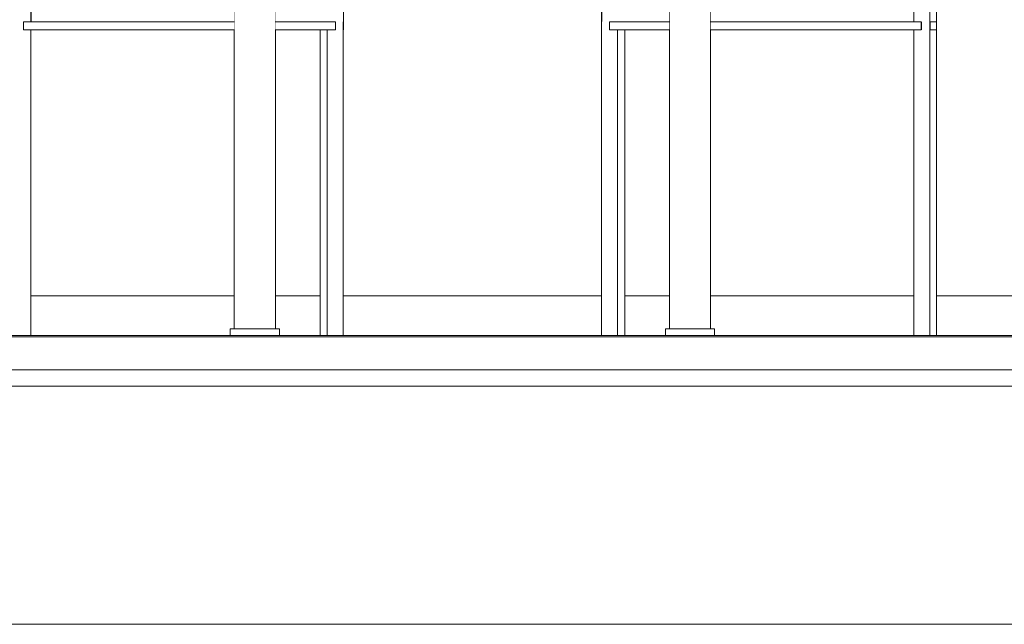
# Model space of a CAD drawing. Header units: millimetres. Extents: x -30280 to 100171, y -17460 to 4378.
# Tile 117 of 136: x 67656 to 68855, y -13810 to -13074. Entities that reach past the tile are written whole.
import ezdxf

# ---------------------------------------------------------------- set-up
doc = ezdxf.new("R2010")
doc.units = ezdxf.units.MM
doc.header["$MEASUREMENT"] = 0
doc.linetypes.add('Wipeout_Contour', pattern=[1000, 0, -1000])
for name, color, linetype in [('10_ESTR_Fotjats', 7, 'Continuous'), ('Nuevo_09_EI_Mobiliari general', 7, 'Continuous'), ('Nuevo_14_PAV_Soft Light Grey 0554', 7, 'Continuous'), ('Nuevo_Ventanas Archicad', 7, 'Continuous')]:
    doc.layers.add(name, color=color, linetype=linetype)
for name, color, linetype, lineweight in [('10_ESTR_Fotjats_Pluma_Nº__1', 7, 'Continuous', 5), ('Nuevo_09_EI_Mobiliari general_Pluma_Nº__1', 7, 'Continuous', 5), ('Nuevo_14_PAV_Soft Light Grey 0554_Pluma_Nº__29', 7, 'Continuous', 20), ('Nuevo_Ventanas Archicad_Pluma_Nº__1', 7, 'Continuous', 5)]:
    doc.layers.add(name, color=color, linetype=linetype, lineweight=lineweight)

# ---------------------------------------------------------------- blocks, each defined once
blk = doc.blocks.new('Elem Sección_192_3', base_point=(91863.5, -13460))
at = {"layer": '10_ESTR_Fotjats_Pluma_Nº__1', "color": 7, "linetype": 'Continuous', "lineweight": 5}
for p, q in [((100170.8, -13500), (62557.8, -13500)), ((100170.8, -13520), (62557.8, -13520)), ((100170.8, -13810), (62557.8, -13810))]:
    blk.add_line(p, q, dxfattribs=at)
blk = doc.blocks.new('Elem Sección_267_3', base_point=(91863.5, -13460))
at = {"color": 254, "linetype": 'Wipeout_Contour', "lineweight": 0, "ltscale": 414908.949182}
blk.add_wipeout([(67669.7, -13458), (67912.3, -13458), (67912.3, -13450), (67917.3, -13450), (67917.3, -13410), (67669.7, -13410)], dxfattribs=at).dxf.layer = 'Nuevo_Ventanas Archicad'
at = {"color": 254, "linetype": 'Wipeout_Contour', "lineweight": 0, "ltscale": 415816.950729}
blk.add_wipeout([(68021.7, -13410), (67967.3, -13410), (67967.3, -13450), (67972.3, -13450), (67972.3, -13458), (68021.7, -13458)], dxfattribs=at).dxf.layer = 'Nuevo_Ventanas Archicad'
at = {"color": 254, "linetype": 'Wipeout_Contour', "lineweight": 0, "ltscale": 278070.789298}
blk.add_wipeout([(68050.1, -13410), (68050.1, -13458), (68364.6, -13458), (68364.6, -13410)], dxfattribs=at).dxf.layer = 'Nuevo_Ventanas Archicad'
at = {"color": 254, "linetype": 'Wipeout_Contour', "lineweight": 0, "ltscale": 418408.110105}
blk.add_wipeout([(68447.3, -13410), (68393, -13410), (68393, -13458), (68442.3, -13458), (68442.3, -13450), (68447.3, -13450)], dxfattribs=at).dxf.layer = 'Nuevo_Ventanas Archicad'
at = {"color": 254, "linetype": 'Wipeout_Contour', "lineweight": 0, "ltscale": 419316.44953}
blk.add_wipeout([(68497.3, -13410), (68497.3, -13450), (68502.3, -13450), (68502.3, -13458), (68744.9, -13458), (68744.9, -13410)], dxfattribs=at).dxf.layer = 'Nuevo_Ventanas Archicad'
at = {"color": 254, "linetype": 'Wipeout_Contour', "lineweight": 0, "ltscale": 351397.379126}
blk.add_wipeout([(68772.5, -13458), (69139.3, -13458), (69139.3, -13410), (69099.3, -13410), (68772.5, -13410)], dxfattribs=at).dxf.layer = 'Nuevo_Ventanas Archicad'
at = {"color": 254, "linetype": 'Wipeout_Contour', "lineweight": 0, "ltscale": 16159881.49324171}
blk.add_wipeout([(65040, -11400), (65040, -13410), (65787, -13410), (65787, -13086), (65786.8, -13086), (65786.8, -13076), (65787, -13076), (65787, -12914.5), (65768.5, -12763.8), (65768.3, -12763.8), (65764.2, -12728.7), (65760.9, -12698.9), (65759.1, -12679), (65759, -12672), (65759.1, -12670.9), (65758.9, -12669.8), (65759.3, -12668.7), (65759.4, -12667.6), (65760, -12666.6), (65760.4, -12665.6), (65761.2, -12664.8), (65761.7, -12663.8), (65762.7, -12663.2), (65763.5, -12662.4), (65764.5, -12662), (65765.5, -12661.4), (65766.6, -12661.2), (65767.7, -12660.9), (65769.7, -12660.9), (65769.9, -12660.8), (65770, -12660.9), (65771.9, -12660.9), (65773, -12661), (65774.1, -12660.8), (65775.2, -12661.2), (65776.3, -12661.3), (65777.3, -12661.9), (65778.3, -12662.3), (65779.1, -12663.1), (65780.1, -12663.7), (65780.7, -12664.6), (65781.5, -12665.4), (65781.9, -12666.4), (65782.5, -12667.4), (65782.6, -12668.5), (65783, -12669.6), (65784.6, -12676.6), (65787.7, -12696.5), (65791.7, -12726.2), (65796.2, -12761.4), (65796, -12761.4), (65814.3, -12910.3), (65814.3, -12910.3), (65814.4, -12910.3), (65814.6, -12913.9), (65814.6, -13060), (66062.2, -13060), (66062.2, -12735), (66027.2, -12735), (66027.2, -12710), (66677.2, -12710), (66677.2, -12735), (66642.2, -12735), (66642.2, -13060), (66889.8, -13060), (66889.8, -12913.9), (66890, -12910.3), (66890.1, -12910.3), (66890.2, -12910.3), (66908.4, -12761.4), (66908.2, -12761.4), (66912.7, -12726.2), (66916.8, -12696.5), (66919.8, -12676.6), (66921.4, -12669.6), (66921.8, -12668.5), (66921.9, -12667.4), (66922.5, -12666.4), (66922.9, -12665.4), (66923.7, -12664.6), (66924.3, -12663.7), (66925.3, -12663.1), (66926.1, -12662.3), (66927.2, -12661.9), (66928.1, -12661.3), (66929.2, -12661.2), (66930.3, -12660.8), (66931.4, -12661), (66932.5, -12660.9), (66934.4, -12660.9), (66934.5, -12660.8), (66934.7, -12660.9), (66936.7, -12660.9), (66937.8, -12661.2), (66938.9, -12661.4), (66939.9, -12662), (66940.9, -12662.4), (66941.7, -12663.2), (66942.7, -12663.8), (66943.3, -12664.8), (66944, -12665.6), (66944.4, -12666.6), (66945, -12667.6), (66945.1, -12668.7), (66945.5, -12669.8), (66945.3, -12670.9), (66945.4, -12672), (66945.3, -12679), (66943.5, -12698.9), (66940.2, -12728.7), (66936.1, -12763.8), (66935.9, -12763.8), (66917.4, -12914.5), (66917.4, -13076), (66917.6, -13076), (66917.6, -13086), (66917.4, -13086), (66917.4, -13410), (67642.1, -13410), (67642.1, -13086), (67641.9, -13086), (67641.9, -13076), (67642.1, -13076), (67642.1, -12914.5), (67623.6, -12763.8), (67623.4, -12763.8), (67619.3, -12728.7), (67616, -12698.9), (67614.2, -12679), (67614.1, -12672), (67614.2, -12670.9), (67614, -12669.8), (67614.4, -12668.7), (67614.5, -12667.6), (67615.1, -12666.6), (67615.5, -12665.6), (67616.3, -12664.8), (67616.8, -12663.8), (67617.8, -12663.2), (67618.6, -12662.4), (67619.6, -12662), (67620.6, -12661.4), (67621.7, -12661.2), (67622.8, -12660.9), (67624.8, -12660.9), (67625, -12660.8), (67625.1, -12660.9), (67627, -12660.9), (67628.1, -12661), (67629.2, -12660.8), (67630.3, -12661.2), (67631.4, -12661.3), (67632.4, -12661.9), (67633.4, -12662.3), (67634.2, -12663.1), (67635.2, -12663.7), (67635.8, -12664.6), (67636.6, -12665.4), (67637, -12666.4), (67637.6, -12667.4), (67637.7, -12668.5), (67638.1, -12669.6), (67639.7, -12676.6), (67642.8, -12696.5), (67646.8, -12726.2), (67651.3, -12761.4), (67651.1, -12761.4), (67669.4, -12910.3), (67669.4, -12910.3), (67669.5, -12910.3), (67669.7, -12913.9), (67669.7, -13060), (67917.3, -13060), (67917.3, -12735), (67882.3, -12735), (67882.3, -12710), (68532.3, -12710), (68532.3, -12735), (68497.3, -12735), (68497.3, -13060), (68744.9, -13060), (68744.9, -12913.9), (68745.1, -12910.3), (68745.2, -12910.3), (68745.3, -12910.3), (68763.5, -12761.4), (68763.3, -12761.4), (68767.8, -12726.2), (68771.9, -12696.5), (68774.9, -12676.6), (68776.5, -12669.6), (68776.9, -12668.5), (68777, -12667.4), (68777.6, -12666.4), (68778, -12665.4), (68778.8, -12664.6), (68779.4, -12663.7), (68780.4, -12663.1), (68781.2, -12662.3), (68782.3, -12661.9), (68783.2, -12661.3), (68784.3, -12661.2), (68785.4, -12660.8), (68786.5, -12661), (68787.6, -12660.9), (68789.5, -12660.9), (68789.6, -12660.8), (68789.8, -12660.9), (68791.8, -12660.9), (68792.9, -12661.2), (68794, -12661.4), (68795, -12662), (68796, -12662.4), (68796.8, -12663.2), (68797.8, -12663.8), (68798.4, -12664.8), (68799.1, -12665.6), (68799.5, -12666.6), (68800.1, -12667.6), (68800.2, -12668.7), (68800.6, -12669.8), (68800.4, -12670.9), (68800.6, -12672), (68800.4, -12679), (68798.6, -12698.9), (68795.3, -12728.7), (68791.2, -12763.8), (68791, -12763.8), (68772.5, -12914.5), (68772.5, -13076), (68772.7, -13076), (68772.7, -13086), (68772.5, -13086), (68772.5, -13410), (69099.3, -13410), (69099.3, -11400)], dxfattribs=at).dxf.layer = 'Nuevo_Ventanas Archicad'
at = {"layer": 'Nuevo_Ventanas Archicad_Pluma_Nº__1', "color": 7, "linetype": 'Continuous', "lineweight": 5}
blk.add_line((69099.3, -13410), (68772.5, -13410), dxfattribs=at)
at = {"color": 254, "linetype": 'Wipeout_Contour', "lineweight": 0, "ltscale": 276304.067372}
blk.add_wipeout([(67917.3, -13086), (67669.7, -13086), (67669.7, -13410), (67917.3, -13410)], dxfattribs=at).dxf.layer = 'Nuevo_Ventanas Archicad'
at = {"color": 254, "linetype": 'Wipeout_Contour', "lineweight": 0, "ltscale": 277093.019146}
blk.add_wipeout([(67967.3, -13410), (68021.7, -13410), (68021.7, -13086), (67967.3, -13086)], dxfattribs=at).dxf.layer = 'Nuevo_Ventanas Archicad'
at = {"color": 254, "linetype": 'Wipeout_Contour', "lineweight": 0, "ltscale": 279553.641675}
blk.add_wipeout([(68744.9, -13086), (68497.3, -13086), (68497.3, -13410), (68744.9, -13410)], dxfattribs=at).dxf.layer = 'Nuevo_Ventanas Archicad'
at = {"layer": 'Nuevo_Ventanas Archicad_Pluma_Nº__1', "color": 7, "linetype": 'Continuous', "lineweight": 5}
for p, q in [((67917.3, -13410), (67669.7, -13410)), ((68744.9, -13410), (68497.3, -13410))]:
    blk.add_line(p, q, dxfattribs=at)
at = {"color": 254, "linetype": 'Wipeout_Contour', "lineweight": 0, "ltscale": 1111186.450881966}
blk.add_wipeout([(68447.3, -12735), (67967.3, -12735), (67967.3, -13060), (68050.3, -13060), (68050.3, -13076), (68050.3, -13076), (68050.3, -13086), (68050.1, -13086), (68050.1, -13410), (68364.6, -13410), (68364.6, -13086), (68364.4, -13086), (68364.4, -13076), (68364.4, -13076), (68364.4, -13060), (68447.3, -13060)], dxfattribs=at).dxf.layer = 'Nuevo_Ventanas Archicad'
at = {"layer": 'Nuevo_Ventanas Archicad_Pluma_Nº__1', "color": 7, "linetype": 'Continuous', "lineweight": 5}
for p, q in [((68021.7, -13410), (67967.3, -13410)), ((68364.6, -13410), (68050.1, -13410))]:
    blk.add_line(p, q, dxfattribs=at)
at = {"color": 254, "linetype": 'Wipeout_Contour', "lineweight": 0, "ltscale": 278764.394618}
blk.add_wipeout([(68393, -13410), (68447.3, -13410), (68447.3, -13086), (68393, -13086)], dxfattribs=at).dxf.layer = 'Nuevo_Ventanas Archicad'
at = {"layer": 'Nuevo_Ventanas Archicad_Pluma_Nº__1', "color": 7, "linetype": 'Continuous', "lineweight": 5}
blk.add_line((68447.3, -13410), (68393, -13410), dxfattribs=at)
blk = doc.blocks.new('Elem Sección_268_3', base_point=(91863.5, -13460))
at = {"color": 254, "linetype": 'Wipeout_Contour', "lineweight": 0, "ltscale": 276856.458751}
blk.add_wipeout([(67967.3, -13450), (67967.3, -12735), (67960, -12735), (67960, -13450)], dxfattribs=at).dxf.layer = 'Nuevo_09_EI_Mobiliari general'
at = {"color": 254, "linetype": 'Wipeout_Contour', "lineweight": 0, "ltscale": 278938.447875}
blk.add_wipeout([(68497.3, -13450), (68497.3, -12735), (68490, -12735), (68490, -13450)], dxfattribs=at).dxf.layer = 'Nuevo_09_EI_Mobiliari general'
at = {"color": 254, "linetype": 'Wipeout_Contour', "lineweight": 0, "ltscale": 276807.362293}
blk.add_wipeout([(67960, -13450), (67960, -12735), (67942.3, -12735), (67942.3, -13450)], dxfattribs=at).dxf.layer = 'Nuevo_09_EI_Mobiliari general'
at = {"color": 254, "linetype": 'Wipeout_Contour', "lineweight": 0, "ltscale": 278889.337857}
blk.add_wipeout([(68490, -13450), (68490, -12735), (68472.3, -12735), (68472.3, -13450)], dxfattribs=at).dxf.layer = 'Nuevo_09_EI_Mobiliari general'
at = {"color": 254, "linetype": 'Wipeout_Contour', "lineweight": 0, "ltscale": 276737.929835}
blk.add_wipeout([(67942.3, -13450), (67942.3, -12735), (67924.6, -12735), (67924.6, -13450)], dxfattribs=at).dxf.layer = 'Nuevo_09_EI_Mobiliari general'
at = {"color": 254, "linetype": 'Wipeout_Contour', "lineweight": 0, "ltscale": 278819.886212}
blk.add_wipeout([(68472.3, -13450), (68472.3, -12735), (68454.6, -12735), (68454.6, -13450)], dxfattribs=at).dxf.layer = 'Nuevo_09_EI_Mobiliari general'
at = {"color": 254, "linetype": 'Wipeout_Contour', "lineweight": 0, "ltscale": 277146.807498}
blk.add_wipeout([(67963.5, -13458), (67972.3, -13458), (67972.3, -13450), (67963.5, -13450)], dxfattribs=at).dxf.layer = 'Nuevo_09_EI_Mobiliari general'
at = {"color": 254, "linetype": 'Wipeout_Contour', "lineweight": 0, "ltscale": 279226.75927}
blk.add_wipeout([(68493.5, -13458), (68502.3, -13458), (68502.3, -13450), (68493.5, -13450)], dxfattribs=at).dxf.layer = 'Nuevo_09_EI_Mobiliari general'
at = {"layer": 'Nuevo_09_EI_Mobiliari general_Pluma_Nº__1', "color": 7, "linetype": 'Continuous', "lineweight": 5}
for p, q in [((67972.3, -13458), (67972.3, -13450)), ((68502.3, -13458), (68502.3, -13450))]:
    blk.add_line(p, q, dxfattribs=at)
at = {"color": 254, "linetype": 'Wipeout_Contour', "lineweight": 0, "ltscale": 276688.833968}
blk.add_wipeout([(67924.6, -13450), (67924.6, -12735), (67917.3, -12735), (67917.3, -13450)], dxfattribs=at).dxf.layer = 'Nuevo_09_EI_Mobiliari general'
at = {"color": 254, "linetype": 'Wipeout_Contour', "lineweight": 0, "ltscale": 278770.776772}
blk.add_wipeout([(68454.6, -13450), (68454.6, -12735), (68447.3, -12735), (68447.3, -13450)], dxfattribs=at).dxf.layer = 'Nuevo_09_EI_Mobiliari general'
at = {"color": 254, "linetype": 'Wipeout_Contour', "lineweight": 0, "ltscale": 277087.949931}
blk.add_wipeout([(67942.3, -13458), (67963.5, -13458), (67963.5, -13450), (67942.3, -13450)], dxfattribs=at).dxf.layer = 'Nuevo_09_EI_Mobiliari general'
at = {"color": 254, "linetype": 'Wipeout_Contour', "lineweight": 0, "ltscale": 279167.884583}
blk.add_wipeout([(68472.3, -13458), (68493.5, -13458), (68493.5, -13450), (68472.3, -13450)], dxfattribs=at).dxf.layer = 'Nuevo_09_EI_Mobiliari general'
at = {"layer": 'Nuevo_09_EI_Mobiliari general_Pluma_Nº__1', "color": 7, "linetype": 'Continuous', "lineweight": 5}
for p, q in [((67967.3, -13450), (67967.3, -12735)), ((68497.3, -13450), (68497.3, -12735)), ((67972.3, -13450), (67963.5, -13450)), ((68502.3, -13450), (68493.5, -13450))]:
    blk.add_line(p, q, dxfattribs=at)
at = {"color": 254, "linetype": 'Wipeout_Contour', "lineweight": 0, "ltscale": 277004.713249}
blk.add_wipeout([(67921.1, -13458), (67942.3, -13458), (67942.3, -13450), (67921.1, -13450)], dxfattribs=at).dxf.layer = 'Nuevo_09_EI_Mobiliari general'
at = {"color": 254, "linetype": 'Wipeout_Contour', "lineweight": 0, "ltscale": 279084.623888}
blk.add_wipeout([(68451.1, -13458), (68472.3, -13458), (68472.3, -13450), (68451.1, -13450)], dxfattribs=at).dxf.layer = 'Nuevo_09_EI_Mobiliari general'
at = {"layer": 'Nuevo_09_EI_Mobiliari general_Pluma_Nº__1', "color": 7, "linetype": 'Continuous', "lineweight": 5}
for p, q in [((67963.5, -13450), (67942.3, -13450)), ((68493.5, -13450), (68472.3, -13450))]:
    blk.add_line(p, q, dxfattribs=at)
at = {"color": 254, "linetype": 'Wipeout_Contour', "lineweight": 0, "ltscale": 276945.856595}
blk.add_wipeout([(67912.3, -13458), (67921.1, -13458), (67921.1, -13450), (67912.3, -13450)], dxfattribs=at).dxf.layer = 'Nuevo_09_EI_Mobiliari general'
at = {"color": 254, "linetype": 'Wipeout_Contour', "lineweight": 0, "ltscale": 279025.750092}
blk.add_wipeout([(68442.3, -13458), (68451.1, -13458), (68451.1, -13450), (68442.3, -13450)], dxfattribs=at).dxf.layer = 'Nuevo_09_EI_Mobiliari general'
at = {"layer": 'Nuevo_09_EI_Mobiliari general_Pluma_Nº__1', "color": 7, "linetype": 'Continuous', "lineweight": 5}
for p, q in [((67917.3, -13450), (67917.3, -12735)), ((68447.3, -13450), (68447.3, -12735)), ((67921.1, -13450), (67912.3, -13450)), ((67912.3, -13458), (67912.3, -13450)), ((67942.3, -13450), (67921.1, -13450)), ((68451.1, -13450), (68442.3, -13450)), ((68442.3, -13458), (68442.3, -13450)), ((68472.3, -13450), (68451.1, -13450))]:
    blk.add_line(p, q, dxfattribs=at)
blk = doc.blocks.new('Elem Sección_269_3', base_point=(91863.5, -13460))
at = {"color": 254, "linetype": 'Wipeout_Contour', "lineweight": 0, "ltscale": 560060.481673}
blk.add_wipeout([(68764.4, -13458), (68764.5, -13458), (68764.5, -13086), (68764.4, -13086), (68764.4, -13076), (68764.5, -13076), (68764.5, -12914.5), (68764.4, -12914.5)], dxfattribs=at).dxf.layer = 'Nuevo_09_EI_Mobiliari general'
at = {"color": 254, "linetype": 'Wipeout_Contour', "lineweight": 0, "ltscale": 349932.915055}
blk.add_wipeout([(68772.4, -13076), (68772.5, -13076), (68772.5, -12914.5), (68772.4, -12915.1), (68772.4, -12915.1)], dxfattribs=at).dxf.layer = 'Nuevo_09_EI_Mobiliari general'
at = {"color": 254, "linetype": 'Wipeout_Contour', "lineweight": 0, "ltscale": 278637.244138}
blk.add_wipeout([(68382, -13458), (68384.1, -13458), (68384.1, -13086), (68382, -13086)], dxfattribs=at).dxf.layer = 'Nuevo_09_EI_Mobiliari general'
at = {"color": 254, "linetype": 'Wipeout_Contour', "lineweight": 0, "ltscale": 278676.008049}
blk.add_wipeout([(68392.9, -13458), (68393, -13458), (68393, -13086), (68392.9, -13086)], dxfattribs=at).dxf.layer = 'Nuevo_09_EI_Mobiliari general'
at = {"color": 254, "linetype": 'Wipeout_Contour', "lineweight": 0, "ltscale": 280166.392015}
blk.add_wipeout([(68772.4, -13458), (68772.5, -13458), (68772.5, -13086), (68772.4, -13086)], dxfattribs=at).dxf.layer = 'Nuevo_09_EI_Mobiliari general'
at = {"color": 254, "linetype": 'Wipeout_Contour', "lineweight": 0, "ltscale": 280067.120534}
blk.add_wipeout([(68762.4, -13458), (68764.4, -13458), (68764.4, -12914.5), (68762.4, -12914.4)], dxfattribs=at).dxf.layer = 'Nuevo_09_EI_Mobiliari general'
at = {"color": 254, "linetype": 'Wipeout_Contour', "lineweight": 0, "ltscale": 278626.350472}
blk.add_wipeout([(68378.5, -13458), (68382, -13458), (68382, -13086), (68378.5, -13086)], dxfattribs=at).dxf.layer = 'Nuevo_09_EI_Mobiliari general'
at = {"color": 254, "linetype": 'Wipeout_Contour', "lineweight": 0, "ltscale": 278671.876915}
blk.add_wipeout([(68390.9, -13458), (68392.9, -13458), (68392.9, -13086), (68390.9, -13086)], dxfattribs=at).dxf.layer = 'Nuevo_09_EI_Mobiliari general'
at = {"color": 254, "linetype": 'Wipeout_Contour', "lineweight": 0, "ltscale": 280056.161184}
blk.add_wipeout([(68758.8, -13458), (68762.4, -13458), (68762.4, -12914.4), (68758.8, -12914.2)], dxfattribs=at).dxf.layer = 'Nuevo_09_EI_Mobiliari general'
at = {"color": 254, "linetype": 'Wipeout_Contour', "lineweight": 0, "ltscale": 349957.4344}
blk.add_wipeout([(68770.4, -13076), (68771, -13076), (68772.4, -13076), (68772.4, -12915.1), (68770.4, -12915.1)], dxfattribs=at).dxf.layer = 'Nuevo_09_EI_Mobiliari general'
at = {"color": 254, "linetype": 'Wipeout_Contour', "lineweight": 0, "ltscale": 278610.85192}
blk.add_wipeout([(68374.1, -13458), (68378.5, -13458), (68378.5, -13086), (68374.1, -13086)], dxfattribs=at).dxf.layer = 'Nuevo_09_EI_Mobiliari general'
at = {"color": 254, "linetype": 'Wipeout_Contour', "lineweight": 0, "ltscale": 278660.983198}
blk.add_wipeout([(68387.3, -13458), (68390.9, -13458), (68390.9, -13086), (68387.3, -13086)], dxfattribs=at).dxf.layer = 'Nuevo_09_EI_Mobiliari general'
at = {"color": 254, "linetype": 'Wipeout_Contour', "lineweight": 0, "ltscale": 350167.298192}
blk.add_wipeout([(68770.4, -13458), (68772.4, -13458), (68772.4, -13086), (68771, -13086), (68770.4, -13086)], dxfattribs=at).dxf.layer = 'Nuevo_09_EI_Mobiliari general'
at = {"color": 254, "linetype": 'Wipeout_Contour', "lineweight": 0, "ltscale": 280040.518643}
blk.add_wipeout([(68754.5, -13458), (68758.8, -13458), (68758.8, -12913.9), (68754.5, -12913.9)], dxfattribs=at).dxf.layer = 'Nuevo_09_EI_Mobiliari general'
at = {"color": 254, "linetype": 'Wipeout_Contour', "lineweight": 0, "ltscale": 279943.17411}
blk.add_wipeout([(68766.8, -13076), (68770.4, -13076), (68770.4, -12915.1), (68766.8, -12915.1)], dxfattribs=at).dxf.layer = 'Nuevo_09_EI_Mobiliari general'
at = {"color": 254, "linetype": 'Wipeout_Contour', "lineweight": 0, "ltscale": 278590.059998}
blk.add_wipeout([(68369.8, -13458), (68374.1, -13458), (68374.1, -13076), (68369.8, -13076)], dxfattribs=at).dxf.layer = 'Nuevo_09_EI_Mobiliari general'
at = {"color": 254, "linetype": 'Wipeout_Contour', "lineweight": 0, "ltscale": 278647.797938}
blk.add_wipeout([(68384.1, -13086), (68384.1, -13458), (68387.3, -13458), (68387.3, -13086)], dxfattribs=at).dxf.layer = 'Nuevo_09_EI_Mobiliari general'
at = {"color": 254, "linetype": 'Wipeout_Contour', "lineweight": 0, "ltscale": 280151.364377}
blk.add_wipeout([(68766.8, -13458), (68770.4, -13458), (68770.4, -13086), (68766.8, -13086)], dxfattribs=at).dxf.layer = 'Nuevo_09_EI_Mobiliari general'
at = {"color": 254, "linetype": 'Wipeout_Contour', "lineweight": 0, "ltscale": 559965.192083}
blk.add_wipeout([(68750.2, -13076), (68753.9, -13076), (68753.9, -13086), (68750.2, -13086), (68750.2, -13458), (68754.5, -13458), (68754.5, -12913.9), (68750.2, -12913.9)], dxfattribs=at).dxf.layer = 'Nuevo_09_EI_Mobiliari general'
at = {"color": 254, "linetype": 'Wipeout_Contour', "lineweight": 0, "ltscale": 419897.227853}
blk.add_wipeout([(68764.5, -13076), (68766.2, -13076), (68766.8, -13076), (68766.8, -12915.1), (68764.8, -12915.1), (68764.5, -12915.1)], dxfattribs=at).dxf.layer = 'Nuevo_09_EI_Mobiliari general'
at = {"color": 254, "linetype": 'Wipeout_Contour', "lineweight": 0, "ltscale": 278574.864613}
blk.add_wipeout([(68366.4, -13458), (68369.8, -13458), (68369.8, -13076), (68366.4, -13076)], dxfattribs=at).dxf.layer = 'Nuevo_09_EI_Mobiliari general'
at = {"color": 254, "linetype": 'Wipeout_Contour', "lineweight": 0, "ltscale": 350139.722144}
blk.add_wipeout([(68766.2, -13086), (68764.5, -13086), (68764.5, -13458), (68766.8, -13458), (68766.8, -13086)], dxfattribs=at).dxf.layer = 'Nuevo_09_EI_Mobiliari general'
at = {"color": 254, "linetype": 'Wipeout_Contour', "lineweight": 0, "ltscale": 279863.51083}
blk.add_wipeout([(68746.7, -12913.9), (68746.7, -13076), (68750.2, -13076), (68750.2, -12913.9)], dxfattribs=at).dxf.layer = 'Nuevo_09_EI_Mobiliari general'
at = {"color": 254, "linetype": 'Wipeout_Contour', "lineweight": 0, "ltscale": 278564.517399}
blk.add_wipeout([(68364.6, -13458), (68366.4, -13458), (68366.4, -13076), (68364.6, -13076)], dxfattribs=at).dxf.layer = 'Nuevo_09_EI_Mobiliari general'
at = {"color": 254, "linetype": 'Wipeout_Contour', "lineweight": 0, "ltscale": 278600.490763}
blk.add_wipeout([(68374.1, -13086), (68447.3, -13086), (68447.3, -13076), (68374.1, -13076)], dxfattribs=at).dxf.layer = 'Nuevo_09_EI_Mobiliari general'
at = {"color": 254, "linetype": 'Wipeout_Contour', "lineweight": 0, "ltscale": 280006.943681}
blk.add_wipeout([(68764.7, -13086), (68772.7, -13086), (68772.7, -13076), (68764.7, -13076)], dxfattribs=at).dxf.layer = 'Nuevo_09_EI_Mobiliari general'
at = {"color": 254, "linetype": 'Wipeout_Contour', "lineweight": 0, "ltscale": 280072.209758}
blk.add_wipeout([(68746.7, -13458), (68750.2, -13458), (68750.2, -13086), (68746.7, -13086)], dxfattribs=at).dxf.layer = 'Nuevo_09_EI_Mobiliari general'
at = {"layer": 'Nuevo_09_EI_Mobiliari general_Pluma_Nº__1', "color": 7, "linetype": 'Continuous', "lineweight": 5}
for p, q in [((68772.5, -13076), (68772.5, -12914.5)), ((68772.7, -13086), (68772.7, -13076)), ((68447.3, -13086), (68374.1, -13086)), ((68384.1, -13458), (68384.1, -13086)), ((68393, -13458), (68393, -13086)), ((68772.5, -13458), (68772.5, -13086))]:
    blk.add_line(p, q, dxfattribs=at)
at = {"color": 254, "linetype": 'Wipeout_Contour', "lineweight": 0, "ltscale": 279853.153943}
blk.add_wipeout([(68744.9, -12913.9), (68744.9, -13076), (68746.7, -13076), (68746.7, -12913.9)], dxfattribs=at).dxf.layer = 'Nuevo_09_EI_Mobiliari general'
at = {"color": 254, "linetype": 'Wipeout_Contour', "lineweight": 0, "ltscale": 278591.783575}
blk.add_wipeout([(68374.7, -13076), (68447.3, -13076), (68447.3, -13060), (68374.7, -13060)], dxfattribs=at).dxf.layer = 'Nuevo_09_EI_Mobiliari general'
at = {"color": 254, "linetype": 'Wipeout_Contour', "lineweight": 0, "ltscale": 278418.695733}
blk.add_wipeout([(68364.4, -13086), (68364.6, -13086), (68364.6, -13076), (68364.4, -13076)], dxfattribs=at).dxf.layer = 'Nuevo_09_EI_Mobiliari general'
at = {"color": 254, "linetype": 'Wipeout_Contour', "lineweight": 0, "ltscale": 279990.734278}
blk.add_wipeout([(68764.4, -13076), (68764.4, -13086), (68764.7, -13086), (68764.7, -13076)], dxfattribs=at).dxf.layer = 'Nuevo_09_EI_Mobiliari general'
at = {"color": 254, "linetype": 'Wipeout_Contour', "lineweight": 0, "ltscale": 280061.860611}
blk.add_wipeout([(68744.9, -13458), (68746.7, -13458), (68746.7, -13086), (68744.9, -13086)], dxfattribs=at).dxf.layer = 'Nuevo_09_EI_Mobiliari general'
at = {"layer": 'Nuevo_09_EI_Mobiliari general_Pluma_Nº__1', "color": 7, "linetype": 'Continuous', "lineweight": 5}
for p, q in [((68764.5, -13076), (68764.5, -12914.5)), ((68764.7, -13076), (68764.4, -13076)), ((68764.4, -13076), (68764.4, -13086)), ((68772.7, -13076), (68764.7, -13076)), ((68764.7, -13086), (68764.7, -13076)), ((68364.6, -13086), (68364.4, -13086)), ((68764.7, -13086), (68764.4, -13086)), ((68764.5, -13458), (68764.5, -13086)), ((68772.7, -13086), (68764.7, -13086))]:
    blk.add_line(p, q, dxfattribs=at)
at = {"color": 254, "linetype": 'Wipeout_Contour', "lineweight": 0, "ltscale": 278441.304888}
blk.add_wipeout([(68374.7, -13076), (68374.7, -13060), (68370.7, -13060), (68370.7, -13076)], dxfattribs=at).dxf.layer = 'Nuevo_09_EI_Mobiliari general'
at = {"color": 254, "linetype": 'Wipeout_Contour', "lineweight": 0, "ltscale": 279444.865854}
blk.add_wipeout([(68753.9, -13076), (68497.3, -13076), (68497.3, -13086), (68753.9, -13086)], dxfattribs=at).dxf.layer = 'Nuevo_09_EI_Mobiliari general'
at = {"layer": 'Nuevo_09_EI_Mobiliari general_Pluma_Nº__1', "color": 7, "linetype": 'Continuous', "lineweight": 5}
for p, q in [((68753.9, -13086), (68753.9, -13076)), ((68753.9, -13086), (68497.3, -13086)), ((68744.9, -13458), (68744.9, -13086))]:
    blk.add_line(p, q, dxfattribs=at)
at = {"color": 254, "linetype": 'Wipeout_Contour', "lineweight": 0, "ltscale": 278426.865727}
blk.add_wipeout([(68370.7, -13076), (68370.7, -13060), (68367.3, -13060), (68367.3, -13076)], dxfattribs=at).dxf.layer = 'Nuevo_09_EI_Mobiliari general'
at = {"color": 254, "linetype": 'Wipeout_Contour', "lineweight": 0, "ltscale": 279900.23714}
blk.add_wipeout([(68744.7, -13076), (68744.7, -13060), (68743.3, -13060), (68743.3, -13076)], dxfattribs=at).dxf.layer = 'Nuevo_09_EI_Mobiliari general'
at = {"layer": 'Nuevo_09_EI_Mobiliari general_Pluma_Nº__1', "color": 7, "linetype": 'Continuous', "lineweight": 5}
for p in [(68447.3, -13076), (68374.1, -13086)]:
    blk.add_line(p, (68374.1, -13076), dxfattribs=at)
at = {"color": 254, "linetype": 'Wipeout_Contour', "lineweight": 0, "ltscale": 278415.835454}
blk.add_wipeout([(68367.3, -13076), (68367.3, -13060), (68365.1, -13060), (68365.1, -13076)], dxfattribs=at).dxf.layer = 'Nuevo_09_EI_Mobiliari general'
at = {"color": 254, "linetype": 'Wipeout_Contour', "lineweight": 0, "ltscale": 279890.662811}
blk.add_wipeout([(68743.3, -13076), (68743.3, -13060), (68739.8, -13060), (68739.8, -13076)], dxfattribs=at).dxf.layer = 'Nuevo_09_EI_Mobiliari general'
at = {"color": 254, "linetype": 'Wipeout_Contour', "lineweight": 0, "ltscale": 278410.00589}
blk.add_wipeout([(68365.1, -13076), (68365.1, -13060), (68364.4, -13060), (68364.4, -13076)], dxfattribs=at).dxf.layer = 'Nuevo_09_EI_Mobiliari general'
at = {"color": 254, "linetype": 'Wipeout_Contour', "lineweight": 0, "ltscale": 279874.305295}
blk.add_wipeout([(68739.8, -13076), (68739.8, -13060), (68735, -13060), (68735, -13076)], dxfattribs=at).dxf.layer = 'Nuevo_09_EI_Mobiliari general'
at = {"layer": 'Nuevo_09_EI_Mobiliari general_Pluma_Nº__1', "color": 7, "linetype": 'Continuous', "lineweight": 5}
for p, q in [((68364.4, -13076), (68364.4, -13060)), ((68364.5, -13076), (68364.4, -13076)), ((68364.4, -13086), (68364.4, -13076)), ((68364.6, -13076), (68364.5, -13076)), ((68364.6, -13458), (68364.6, -13076))]:
    blk.add_line(p, q, dxfattribs=at)
at = {"color": 254, "linetype": 'Wipeout_Contour', "lineweight": 0, "ltscale": 279397.889651}
blk.add_wipeout([(68735, -13060), (68497.3, -13060), (68497.3, -13076), (68735, -13076)], dxfattribs=at).dxf.layer = 'Nuevo_09_EI_Mobiliari general'
at = {"color": 254, "linetype": 'Wipeout_Contour', "lineweight": 0, "ltscale": 279903.31957}
blk.add_wipeout([(68744.7, -13060), (68744.7, -13076), (68744.9, -13076), (68744.9, -13060)], dxfattribs=at).dxf.layer = 'Nuevo_09_EI_Mobiliari general'
at = {"layer": 'Nuevo_09_EI_Mobiliari general_Pluma_Nº__1', "color": 7, "linetype": 'Continuous', "lineweight": 5}
for p, q in [((68744.9, -13076), (68744.9, -12913.9)), ((68753.9, -13076), (68497.3, -13076))]:
    blk.add_line(p, q, dxfattribs=at)
blk = doc.blocks.new('Elem Sección_270_3', base_point=(91863.5, -13460))
at = {"color": 254, "linetype": 'Wipeout_Contour', "lineweight": 0, "ltscale": 275725.681534}
blk.add_wipeout([(67655.8, -13458), (67660.1, -13458), (67660.1, -12913.9), (67655.8, -12913.9)], dxfattribs=at).dxf.layer = 'Nuevo_09_EI_Mobiliari general'
at = {"color": 254, "linetype": 'Wipeout_Contour', "lineweight": 0, "ltscale": 277222.61522}
blk.add_wipeout([(68021.7, -13458), (68023.8, -13458), (68023.8, -13086), (68021.7, -13086)], dxfattribs=at).dxf.layer = 'Nuevo_09_EI_Mobiliari general'
at = {"color": 254, "linetype": 'Wipeout_Contour', "lineweight": 0, "ltscale": 277253.111403}
blk.add_wipeout([(68030.5, -13458), (68030.6, -13458), (68030.6, -13086), (68030.5, -13086)], dxfattribs=at).dxf.layer = 'Nuevo_09_EI_Mobiliari general'
at = {"color": 254, "linetype": 'Wipeout_Contour', "lineweight": 0, "ltscale": 551403.99391}
blk.add_wipeout([(67660.1, -12913.9), (67660.1, -13458), (67664.5, -13458), (67664.5, -13086), (67660.7, -13086), (67660.7, -13076), (67664.5, -13076), (67664.5, -12913.9)], dxfattribs=at).dxf.layer = 'Nuevo_09_EI_Mobiliari general'
at = {"color": 254, "linetype": 'Wipeout_Contour', "lineweight": 0, "ltscale": 277257.241537}
blk.add_wipeout([(68030.6, -13458), (68032.6, -13458), (68032.6, -13086), (68030.6, -13086)], dxfattribs=at).dxf.layer = 'Nuevo_09_EI_Mobiliari general'
at = {"color": 254, "linetype": 'Wipeout_Contour', "lineweight": 0, "ltscale": 275610.910138}
blk.add_wipeout([(67664.5, -12913.9), (67664.5, -13076), (67667.9, -13076), (67667.9, -12913.9)], dxfattribs=at).dxf.layer = 'Nuevo_09_EI_Mobiliari general'
at = {"color": 254, "linetype": 'Wipeout_Contour', "lineweight": 0, "ltscale": 275822.825929}
blk.add_wipeout([(67664.5, -13458), (67667.9, -13458), (67667.9, -13086), (67664.5, -13086)], dxfattribs=at).dxf.layer = 'Nuevo_09_EI_Mobiliari general'
at = {"color": 254, "linetype": 'Wipeout_Contour', "lineweight": 0, "ltscale": 277268.13297}
blk.add_wipeout([(68032.6, -13458), (68036.1, -13458), (68036.1, -13086), (68032.6, -13086)], dxfattribs=at).dxf.layer = 'Nuevo_09_EI_Mobiliari general'
at = {"color": 254, "linetype": 'Wipeout_Contour', "lineweight": 0, "ltscale": 275621.26127}
blk.add_wipeout([(67667.9, -12913.9), (67667.9, -13076), (67669.7, -13076), (67669.7, -12913.9)], dxfattribs=at).dxf.layer = 'Nuevo_09_EI_Mobiliari general'
at = {"color": 254, "linetype": 'Wipeout_Contour', "lineweight": 0, "ltscale": 275833.169088}
blk.add_wipeout([(67667.9, -13458), (67669.7, -13458), (67669.7, -13086), (67667.9, -13086)], dxfattribs=at).dxf.layer = 'Nuevo_09_EI_Mobiliari general'
at = {"color": 254, "linetype": 'Wipeout_Contour', "lineweight": 0, "ltscale": 277233.506815}
blk.add_wipeout([(68023.8, -13458), (68027.3, -13458), (68027.3, -13086), (68023.8, -13086)], dxfattribs=at).dxf.layer = 'Nuevo_09_EI_Mobiliari general'
at = {"color": 254, "linetype": 'Wipeout_Contour', "lineweight": 0, "ltscale": 277283.628695}
blk.add_wipeout([(68036.1, -13458), (68040.5, -13458), (68040.5, -13086), (68036.1, -13086)], dxfattribs=at).dxf.layer = 'Nuevo_09_EI_Mobiliari general'
at = {"color": 254, "linetype": 'Wipeout_Contour', "lineweight": 0, "ltscale": 276158.203492}
blk.add_wipeout([(67660.7, -13086), (67917.3, -13086), (67917.3, -13076), (67660.7, -13076)], dxfattribs=at).dxf.layer = 'Nuevo_09_EI_Mobiliari general'
at = {"color": 254, "linetype": 'Wipeout_Contour', "lineweight": 0, "ltscale": 277296.88359}
blk.add_wipeout([(68040.5, -13458), (68044.8, -13458), (68044.8, -13076), (68040.5, -13076)], dxfattribs=at).dxf.layer = 'Nuevo_09_EI_Mobiliari general'
at = {"color": 254, "linetype": 'Wipeout_Contour', "lineweight": 0, "ltscale": 277246.689745}
blk.add_wipeout([(68027.3, -13458), (68030.5, -13458), (68030.5, -13086), (68027.3, -13086)], dxfattribs=at).dxf.layer = 'Nuevo_09_EI_Mobiliari general'
at = {"layer": 'Nuevo_09_EI_Mobiliari general_Pluma_Nº__1', "color": 7, "linetype": 'Continuous', "lineweight": 5}
for p, q in [((67660.7, -13086), (67660.7, -13076)), ((67660.7, -13086), (67917.3, -13086)), ((67669.7, -13458), (67669.7, -13086))]:
    blk.add_line(p, q, dxfattribs=at)
at = {"color": 254, "linetype": 'Wipeout_Contour', "lineweight": 0, "ltscale": 275683.450269}
blk.add_wipeout([(67669.9, -13076), (67671.3, -13076), (67671.3, -13060), (67669.9, -13060)], dxfattribs=at).dxf.layer = 'Nuevo_09_EI_Mobiliari general'
at = {"color": 254, "linetype": 'Wipeout_Contour', "lineweight": 0, "ltscale": 277312.076323}
blk.add_wipeout([(68044.8, -13458), (68048.2, -13458), (68048.2, -13076), (68044.8, -13076)], dxfattribs=at).dxf.layer = 'Nuevo_09_EI_Mobiliari general'
at = {"color": 254, "linetype": 'Wipeout_Contour', "lineweight": 0, "ltscale": 275693.019294}
blk.add_wipeout([(67671.3, -13076), (67674.8, -13076), (67674.8, -13060), (67671.3, -13060)], dxfattribs=at).dxf.layer = 'Nuevo_09_EI_Mobiliari general'
at = {"color": 254, "linetype": 'Wipeout_Contour', "lineweight": 0, "ltscale": 277002.27367}
blk.add_wipeout([(68040.5, -13076), (67967.3, -13076), (67967.3, -13086), (68040.5, -13086)], dxfattribs=at).dxf.layer = 'Nuevo_09_EI_Mobiliari general'
at = {"color": 254, "linetype": 'Wipeout_Contour', "lineweight": 0, "ltscale": 277322.421759}
blk.add_wipeout([(68048.2, -13458), (68050.1, -13458), (68050.1, -13076), (68048.2, -13076)], dxfattribs=at).dxf.layer = 'Nuevo_09_EI_Mobiliari general'
at = {"layer": 'Nuevo_09_EI_Mobiliari general_Pluma_Nº__1', "color": 7, "linetype": 'Continuous', "lineweight": 5}
for p, q in [((67967.3, -13086), (68040.5, -13086)), ((68021.7, -13458), (68021.7, -13086)), ((68030.5, -13458), (68030.5, -13086))]:
    blk.add_line(p, q, dxfattribs=at)
at = {"color": 254, "linetype": 'Wipeout_Contour', "lineweight": 0, "ltscale": 275709.367785}
blk.add_wipeout([(67674.8, -13076), (67679.6, -13076), (67679.6, -13060), (67674.8, -13060)], dxfattribs=at).dxf.layer = 'Nuevo_09_EI_Mobiliari general'
at = {"color": 254, "linetype": 'Wipeout_Contour', "lineweight": 0, "ltscale": 276991.404074}
blk.add_wipeout([(68039.9, -13060), (67967.3, -13060), (67967.3, -13076), (68039.9, -13076)], dxfattribs=at).dxf.layer = 'Nuevo_09_EI_Mobiliari general'
at = {"color": 254, "linetype": 'Wipeout_Contour', "lineweight": 0, "ltscale": 277184.031459}
blk.add_wipeout([(68050.3, -13076), (68050.1, -13076), (68050.1, -13086), (68050.3, -13086)], dxfattribs=at).dxf.layer = 'Nuevo_09_EI_Mobiliari general'
at = {"layer": 'Nuevo_09_EI_Mobiliari general_Pluma_Nº__1', "color": 7, "linetype": 'Continuous', "lineweight": 5}
blk.add_line((68050.1, -13086), (68050.3, -13086), dxfattribs=at)
at = {"color": 254, "linetype": 'Wipeout_Contour', "lineweight": 0, "ltscale": 275680.369542}
blk.add_wipeout([(67669.7, -13076), (67669.9, -13076), (67669.9, -13060), (67669.7, -13060)], dxfattribs=at).dxf.layer = 'Nuevo_09_EI_Mobiliari general'
at = {"color": 254, "linetype": 'Wipeout_Contour', "lineweight": 0, "ltscale": 276185.581288}
blk.add_wipeout([(67679.6, -13076), (67917.3, -13076), (67917.3, -13060), (67679.6, -13060)], dxfattribs=at).dxf.layer = 'Nuevo_09_EI_Mobiliari general'
at = {"color": 254, "linetype": 'Wipeout_Contour', "lineweight": 0, "ltscale": 277141.850884}
blk.add_wipeout([(68039.9, -13076), (68043.9, -13076), (68043.9, -13060), (68039.9, -13060)], dxfattribs=at).dxf.layer = 'Nuevo_09_EI_Mobiliari general'
at = {"layer": 'Nuevo_09_EI_Mobiliari general_Pluma_Nº__1', "color": 7, "linetype": 'Continuous', "lineweight": 5}
for p, q in [((67669.7, -13076), (67669.7, -12913.9)), ((67660.7, -13076), (67917.3, -13076))]:
    blk.add_line(p, q, dxfattribs=at)
at = {"color": 254, "linetype": 'Wipeout_Contour', "lineweight": 0, "ltscale": 277156.287587}
blk.add_wipeout([(68043.9, -13076), (68047.3, -13076), (68047.3, -13060), (68043.9, -13060)], dxfattribs=at).dxf.layer = 'Nuevo_09_EI_Mobiliari general'
at = {"layer": 'Nuevo_09_EI_Mobiliari general_Pluma_Nº__1', "color": 7, "linetype": 'Continuous', "lineweight": 5}
for p in [(67967.3, -13076), (68040.5, -13086)]:
    blk.add_line(p, (68040.5, -13076), dxfattribs=at)
at = {"color": 254, "linetype": 'Wipeout_Contour', "lineweight": 0, "ltscale": 277167.316015}
blk.add_wipeout([(68047.3, -13076), (68049.5, -13076), (68049.5, -13060), (68047.3, -13060)], dxfattribs=at).dxf.layer = 'Nuevo_09_EI_Mobiliari general'
at = {"color": 254, "linetype": 'Wipeout_Contour', "lineweight": 0, "ltscale": 277173.144612}
blk.add_wipeout([(68049.5, -13076), (68050.3, -13076), (68050.3, -13060), (68049.5, -13060)], dxfattribs=at).dxf.layer = 'Nuevo_09_EI_Mobiliari general'
at = {"layer": 'Nuevo_09_EI_Mobiliari general_Pluma_Nº__1', "color": 7, "linetype": 'Continuous', "lineweight": 5}
for p, q in [((68050.3, -13076), (68050.3, -13060)), ((68050.1, -13458), (68050.1, -13076)), ((68050.1, -13076), (68050.2, -13076)), ((68050.2, -13076), (68050.3, -13076)), ((68050.3, -13086), (68050.3, -13076))]:
    blk.add_line(p, q, dxfattribs=at)
blk = doc.blocks.new('Elem Sección_351_3', base_point=(91863.5, -13460))
at = {"layer": 'Nuevo_14_PAV_Soft Light Grey 0554_Pluma_Nº__29', "color": 7, "linetype": 'Continuous', "lineweight": 20}
blk.add_line((75727.1, -13458), (63958.7, -13458), dxfattribs=at)
at = {"layer": 'Nuevo_14_PAV_Soft Light Grey 0554_Pluma_Nº__29', "color": 7, "linetype": 'Continuous', "lineweight": 20, "flags": 128}
blk.add_lwpolyline([(75765.1, -13460), (75694.1, -13460), (75104.3, -13460), (75099.3, -13460), (75069.3, -13460), (64428.7, -13460), (63958.7, -13460), (63920.7, -13460)], dxfattribs=at)

msp = doc.modelspace()

# ---------------------------------------------------------------- block references
at = {"layer": '10_ESTR_Fotjats', "lineweight": 0}
msp.add_blockref('Elem Sección_192_3', (91863.5, -13460), dxfattribs=at)

# ---------------------------------------------------------------- next in the draw order: block references
at = {"layer": 'Nuevo_Ventanas Archicad', "lineweight": 0}
msp.add_blockref('Elem Sección_267_3', (91863.5, -13460), dxfattribs=at)

# ---------------------------------------------------------------- next in the draw order: block references
at = {"layer": 'Nuevo_09_EI_Mobiliari general', "lineweight": 0}
msp.add_blockref('Elem Sección_268_3', (91863.5, -13460), dxfattribs=at)

# ---------------------------------------------------------------- next in the draw order: block references
for name in ['Elem Sección_270_3', 'Elem Sección_269_3']:
    msp.add_blockref(name, (91863.5, -13460), dxfattribs=at)

# ---------------------------------------------------------------- next in the draw order: block references
at = {"layer": 'Nuevo_14_PAV_Soft Light Grey 0554', "lineweight": 0}
msp.add_blockref('Elem Sección_351_3', (91863.5, -13460), dxfattribs=at)

doc.saveas('drawing.dxf')
